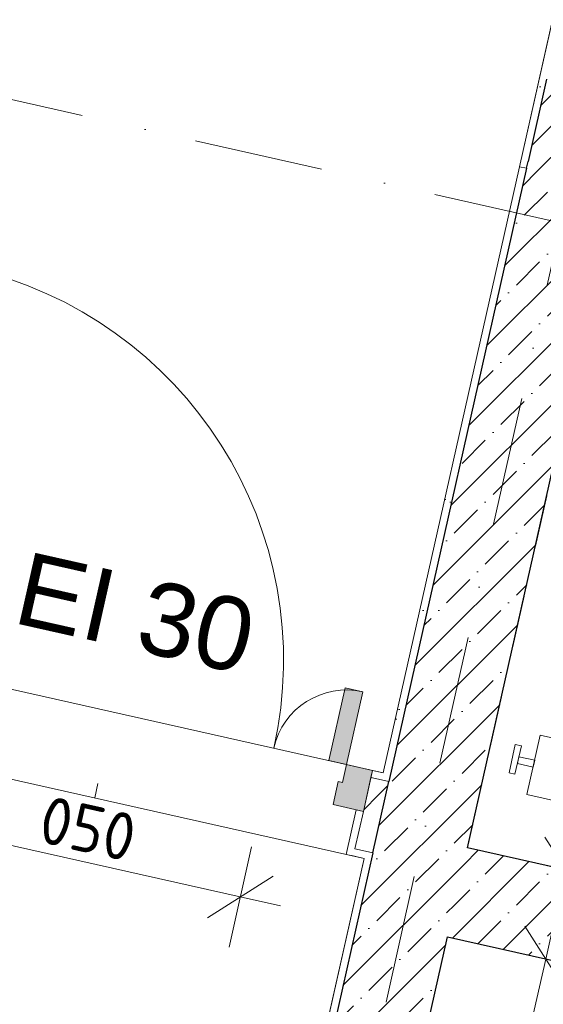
# Model space of a CAD drawing. Header units: millimetres. Extents: x -7213913 to -6930487, y 6129472 to 6353620.
# Tile 153 of 256: x -7194081 to -7192648, y 6177281 to 6179975. Entities that reach past the tile are written whole.
import ezdxf
from ezdxf.enums import TextEntityAlignment as Align

# ---------------------------------------------------------------- set-up
doc = ezdxf.new("R2010")
doc.units = ezdxf.units.MM
doc.header["$MEASUREMENT"] = 0
doc.linetypes.add('короткая штриховая', pattern=[282.222222, 141.111111, -141.111111])
doc.linetypes.add('Штрихпунктирная', pattern=[670.277762, 352.777767, -176.388884, 0, -141.111112])
for name, color, linetype in [('S - МОП.АР', 7, 'Continuous'), ('АР-Стены_внутренние_пилоны.АР', 7, 'Continuous'), ('АР-Чертеж-Оси_Осевые размеры.АР', 7, 'Continuous'), ('АР-Чертеж-Размеры.АР', 7, 'Continuous')]:
    doc.layers.add(name, color=color, linetype=linetype)
for name, color, linetype, lineweight in [('S - МОП.АР_Ном._пера__2', 8, 'Continuous', 15), ('АР-вертикальная связь - Лифт.АР_Ном._пера__120', 7, 'Continuous', 0), ('АР-Стены_внутренние_пилоны.АР_Ном._пера__1', 7, 'Continuous', 15), ('АР-Чертеж-Оси_Осевые размеры.АР_Ном._пера__120', 7, 'Continuous', 0), ('АР-Чертеж-Размеры.АР_Ном._пера__1', 7, 'Continuous', 0), ('Двери Archicad_Ном._пера__120', 7, 'Continuous', 0), ('Маркеры Дверей Archicad_Ном._пера__1', 7, 'Continuous', 0), ('Паспорта Зон Archicad_Ном._пера__1', 7, 'Continuous', 0)]:
    doc.layers.add(name, color=color, linetype=linetype, lineweight=lineweight)
doc.styles.add('РЎР“Р•РќР•Р\xa0Р\x98Р\xa0_РЎРўР\x98Р›Р¬_2', font='calibri.ttf')
doc.styles.add('РЎР“Р•РќР•Р\xa0Р\x98Р\xa0_РЎРўР\x98Р›Р¬_3', font='GOST_Common.ttf')
doc.styles.add('РЎР“Р•РќР•Р\xa0Р\x98Р\xa0_РЎРўР\x98Р›Р¬_5', font='GOTHIC.TTF')
doc.styles.add('РЎР“Р•РќР•Р\xa0Р\x98Р\xa0_РЎРўР\x98Р›Р¬_6', font='arial.ttf')
doc.dimstyles.new('СГЕНЕРИР_СТИЛЬ__3', dxfattribs={"dimtxt": 129.999995, "dimasz": 142.5, "dimexe": 0.18, "dimexo": 300000, "dimgap": 0, "dimtad": 1, "dimdec": 0, "dimzin": 0, "dimdsep": 46, "dimtxsty": 'РЎР“Р•РќР•Р\xa0Р\x98Р\xa0_РЎРўР\x98Р›Р¬_3', "dimblk": 'ARROWHEAD_6', "dimblk1": 'ARROWHEAD_6', "dimblk2": 'ARROWHEAD_6', "dimcen": 0.09, "dimclrd": 7, "dimclre": 7, "dimclrt": 7, "dimazin": 0, "dimtfac": 1, "dimtdec": 4, "dimtmove": 0, "dimatfit": 3, "dimfxl": 1, "dimtolj": 1, "dimtzin": 0, "dimarcsym": 0})
pattern_1 = [(45, (-6566190.34, 6562677.8), (-84.852814, 84.852814), []), (45, (-6566232.77, 6562720.22), (-84.852814, 84.852814), [90, -30, 0, -30])]
pattern_2 = [(45, (-6566190.34, 6563027.8), (-111.369318, 111.369318), [0, -105, 0, -157.5]), (110, (-6565840.34, 6563027.8), (148.001588, 53.868173), [0, -77, 0, -133])]
pattern_3 = [(45, (-6566190.34, 6562677.8), (-127.279217, 127.279217), [])]

# ---------------------------------------------------------------- blocks, each defined once
blk = doc.blocks.new('Коридор_5_61_1', base_point=(-7189342.6, 6194352.5))
at = {"layer": 'S - МОП.АР_Ном._пера__2', "color": 8, "linetype": 'Continuous', "lineweight": 15, "flags": 128}
blk.add_lwpolyline([(-7193429.3, 6183505.6), (-7194294.9, 6179651.6), (-7194294.9, 6179651.6), (-7194608.3, 6178256.4), (-7193086.2, 6177914.5), (-7192713.7, 6179573.2), (-7192238.1, 6181690.4)], dxfattribs=at)
at = {"layer": 'Паспорта Зон Archicad_Ном._пера__1', "color": 7, "lineweight": 0, "style": 'РЎР“Р•РќР•Р\xa0Р\x98Р\xa0_РЎРўР\x98Р›Р¬_3'}
blk.add_attdef('ROOM_NUMBER', text='', height=350, rotation=347.3417, dxfattribs=at).set_placement((-7191488.7, 6189132.6), align=Align.MIDDLE_CENTER)
at = {"layer": 'Паспорта Зон Archicad_Ном._пера__1', "color": 7, "lineweight": 0, "style": 'РЎР“Р•РќР•Р\xa0Р\x98Р\xa0_РЎРўР\x98Р›Р¬_2'}
blk.add_attdef('ROOM_AREA', text='', height=200, rotation=347.3417, dxfattribs=at).set_placement((-7191255.4, 6188550.7), align=Align.MIDDLE_RIGHT)
blk = doc.blocks.new('Коридор _6_62_1', base_point=(-7194100.6, 6175439.7))
at = {"layer": 'S - МОП.АР_Ном._пера__2', "color": 8, "linetype": 'Continuous', "lineweight": 15, "flags": 128}
blk.add_lwpolyline([(-7197544.7, 6165182), (-7194510.3, 6164500.5), (-7194115.8, 6166256.9), (-7195628.1, 6166596.6), (-7194701.2, 6170723.6), (-7193138.8, 6177680.3), (-7194660.9, 6178022.2)], close=True, dxfattribs=at)
at = {"layer": 'Паспорта Зон Archicad_Ном._пера__1', "color": 7, "lineweight": 0, "style": 'РЎР“Р•РќР•Р\xa0Р\x98Р\xa0_РЎРўР\x98Р›Р¬_3'}
blk.add_attdef('ROOM_NUMBER', text='', height=350, rotation=347.3417, dxfattribs=at).set_placement((-7194567.4, 6175393.1), align=Align.MIDDLE_CENTER)
at = {"layer": 'Паспорта Зон Archicad_Ном._пера__1', "color": 7, "lineweight": 0, "style": 'РЎР“Р•РќР•Р\xa0Р\x98Р\xa0_РЎРўР\x98Р›Р¬_2'}
blk.add_attdef('ROOM_AREA', text='', height=200, rotation=347.3417, dxfattribs=at).set_placement((-7194299.3, 6174808.5), align=Align.MIDDLE_RIGHT)
blk = doc.blocks.new('Стена_177_1', base_point=(-7193004.9, 6177614.6))
at = {"layer": 'АР-Стены_внутренние_пилоны.АР', "linetype": 'Continuous', "lineweight": 0, "true_color": 0x000000}
h = blk.add_hatch(dxfattribs=at)
h.set_pattern_fill('ЖЕЛЕЗОБЕТОН__PROJECT__0001', color=18, style=0, pattern_type=2)
h.set_pattern_definition(pattern_1)
h.paths.add_polyline_path([(-7192910.4, 6177465.2), (-7191066.3, 6177051.1), (-7191011.5, 6177295), (-7192855.6, 6177709.1)])
at = {"layer": 'АР-Стены_внутренние_пилоны.АР_Ном._пера__1', "color": 7, "linetype": 'Continuous', "lineweight": 30, "flags": 128}
for points in [[(-7191011.5, 6177295), (-7192855.6, 6177709.1)], [(-7192910.4, 6177465.2), (-7191066.3, 6177051.1)]]:
    blk.add_lwpolyline(points, dxfattribs=at)
blk = doc.blocks.new('Стена_178_1', base_point=(-7192544.8, 6179663.4))
at = {"layer": 'АР-Стены_внутренние_пилоны.АР', "linetype": 'Continuous', "lineweight": 0, "true_color": 0x000000}
h = blk.add_hatch(dxfattribs=at)
h.set_pattern_fill('ЖЕЛЕЗОБЕТОН__PROJECT__0001', color=18, style=0, pattern_type=2)
h.set_pattern_definition(pattern_1)
h.paths.add_polyline_path([(-7192639.4, 6179812.7), (-7192690.1, 6179587), (-7192396.9, 6179758.3)])
h = blk.add_hatch(dxfattribs=at)
h.set_pattern_fill('ЖЕЛЕЗОБЕТОН__PROJECT__0001', color=18, style=0, pattern_type=2)
h.set_pattern_definition(pattern_1)
h.paths.add_polyline_path([(-7192694.1, 6179568.8), (-7192450.2, 6179514), (-7192395.4, 6179757.9), (-7192396.9, 6179758.3), (-7192690.1, 6179587)])
at = {"layer": 'АР-Стены_внутренние_пилоны.АР_Ном._пера__1', "color": 7, "linetype": 'Continuous', "lineweight": 30}
for p in [(-7192639.4, 6179812.7), (-7192694.1, 6179568.8)]:
    blk.add_line(p, (-7192690.1, 6179587), dxfattribs=at)
blk = doc.blocks.new('Стена_181_1', base_point=(-7192124, 6181536.7))
at = {"layer": 'АР-Стены_внутренние_пилоны.АР', "linetype": 'Continuous', "lineweight": 0, "true_color": 0x000000}
h = blk.add_hatch(dxfattribs=at)
h.set_pattern_fill('ШТУКАТУРКА__ГИПС_01_0001', color=18, style=0, pattern_type=2)
h.set_pattern_definition(pattern_2)
h.paths.add_polyline_path([(-7192621.6, 6179983), (-7192713.7, 6179573.2), (-7192690.1, 6179587), (-7192602.1, 6179978.6)])
h = blk.add_hatch(dxfattribs=at)
h.set_pattern_fill('ШТУКАТУРКА__ГИПС_01_0001', color=18, style=0, pattern_type=2)
h.set_pattern_definition(pattern_2)
h.paths.add_polyline_path([(-7192690.1, 6179587), (-7192713.7, 6179573.2), (-7192694.1, 6179568.8)])
at = {"layer": 'АР-Стены_внутренние_пилоны.АР_Ном._пера__1', "color": 7, "linetype": 'Continuous', "lineweight": 30}
for p in [(-7192639.4, 6179812.7), (-7192694.1, 6179568.8)]:
    blk.add_line(p, (-7192690.1, 6179587), dxfattribs=at)
at = {"layer": 'АР-Стены_внутренние_пилоны.АР_Ном._пера__1', "color": 7, "linetype": 'Continuous', "lineweight": 0, "flags": 128}
for points in [[(-7192621.6, 6179983), (-7192713.7, 6179573.2)], [(-7192713.7, 6179573.2), (-7192694.1, 6179568.8)]]:
    blk.add_lwpolyline(points, dxfattribs=at)
blk = doc.blocks.new('Стена_270_1', base_point=(-7192544.8, 6179663.4))
at = {"layer": 'АР-Стены_внутренние_пилоны.АР', "linetype": 'Continuous', "lineweight": 0, "true_color": 0x000000}
h = blk.add_hatch(dxfattribs=at)
h.set_pattern_fill('ЖЕЛЕЗОБЕТОН__PROJECT__0001', color=18, style=0, pattern_type=2)
h.set_pattern_definition(pattern_1)
h.paths.add_polyline_path([(-7192694.1, 6179568.8), (-7193559.7, 6175715), (-7193315.8, 6175660.2), (-7192450.2, 6179514)])
h = blk.add_hatch(dxfattribs=at)
h.set_pattern_fill('ШТУКАТУРКА__ГИПС_01_0001', color=18, style=0, pattern_type=2)
h.set_pattern_definition(pattern_2)
h.paths.add_polyline_path([(-7193066.7, 6177910.1), (-7192694.1, 6179568.8), (-7192713.7, 6179573.2), (-7193086.2, 6177914.5)])
h = blk.add_hatch(dxfattribs=at)
h.set_pattern_fill('ШТУКАТУРКА__ГИПС_01_0001', color=18, style=0, pattern_type=2)
h.set_pattern_definition(pattern_2)
h.paths.add_polyline_path([(-7193071.1, 6177890.6), (-7193066.7, 6177910.1), (-7193086.2, 6177914.5), (-7193090.6, 6177895)])
h = blk.add_hatch(dxfattribs=at)
h.set_pattern_fill('ШТУКАТУРКА__ГИПС_01_0001', color=18, style=0, pattern_type=2)
h.set_pattern_definition(pattern_2)
h.paths.add_polyline_path([(-7193138.8, 6177680.3), (-7193634, 6175475.4), (-7193610.4, 6175489.1), (-7193119.3, 6177675.9)])
h = blk.add_hatch(dxfattribs=at)
h.set_pattern_fill('ШТУКАТУРКА__ГИПС_01_0001', color=18, style=0, pattern_type=2)
h.set_pattern_definition(pattern_2)
h.paths.add_polyline_path([(-7193119.3, 6177675.9), (-7193114.9, 6177695.5), (-7193134.4, 6177699.8), (-7193138.8, 6177680.3)])
at = {"layer": 'АР-Стены_внутренние_пилоны.АР_Ном._пера__1', "color": 7, "linetype": 'Continuous', "lineweight": 30}
for p, q in [((-7192694.1, 6179568.8), (-7193071.1, 6177890.6)), ((-7193114.9, 6177695.5), (-7193071.1, 6177890.6)), ((-7193114.9, 6177695.5), (-7193559.7, 6175715))]:
    blk.add_line(p, q, dxfattribs=at)
at = {"layer": 'АР-Стены_внутренние_пилоны.АР_Ном._пера__1', "color": 7, "linetype": 'Continuous', "lineweight": 15}
for p, q in [((-7193071.1, 6177890.6), (-7193090.6, 6177895)), ((-7193134.4, 6177699.8), (-7193114.9, 6177695.5))]:
    blk.add_line(p, q, dxfattribs=at)
at = {"layer": 'АР-Стены_внутренние_пилоны.АР_Ном._пера__1', "color": 7, "linetype": 'Continuous', "lineweight": 0, "flags": 128}
for points in [[(-7192713.7, 6179573.2), (-7193086.2, 6177914.5)], [(-7192713.7, 6179573.2), (-7192694.1, 6179568.8)], [(-7193138.8, 6177680.3), (-7193634, 6175475.4)]]:
    blk.add_lwpolyline(points, dxfattribs=at)
at = {"layer": 'АР-Стены_внутренние_пилоны.АР_Ном._пера__1', "color": 7, "linetype": 'Continuous', "lineweight": 30, "flags": 128}
for points in [[(-7192855.6, 6177709.1), (-7192450.2, 6179514)], [(-7193315.8, 6175660.2), (-7192910.4, 6177465.2)]]:
    blk.add_lwpolyline(points, dxfattribs=at)
blk = doc.blocks.new('Маркер ДВ 23[178]_1', base_point=(-7193822.8, 6178080))
at = {"layer": 'Маркеры Дверей Archicad_Ном._пера__1', "color": 7, "linetype": 'Continuous', "lineweight": 0}
blk.add_line((-7193866.7, 6177884.8), (-7193875.4, 6177845.8), dxfattribs=at)
at = {"layer": 'Маркеры Дверей Archicad_Ном._пера__1', "color": 7, "lineweight": 0, "insert": (-7194104.7, 6178323.5), "char_height": 200, "attachment_point": 7, "rotation": 347.3408, "style": 'РЎР“Р•РќР•Р\xa0Р\x98Р\xa0_РЎРўР\x98Р›Р¬_6'}
blk.add_mtext('\\A1;{\\pql;\\pt0;\\fArial|b0|i0|c204|p0;\\W1.000000;EI 30\\fArial|b0|i0|c204|p0;\\W1.000000;\\fArial|b0|i0|c204|p0;\\H0.666667x;\\W1.000000;\\fArial|b0|i0|c204|p0;\\H1.500000x;\\W1.000000;}', dxfattribs=at)
blk = doc.blocks.new('Полуторная Дверь 23[54]_1', base_point=(-6566190.3, 6562677.8))
at = {"layer": 'Двери Archicad_Ном._пера__120', "linetype": 'Continuous', "lineweight": 0, "true_color": 0xffffff}
for points in [[(-7194217.9, 6179296.1), (-7194239.8, 6179198.5), (-7194191, 6179187.6), (-7194169.1, 6179285.1)], [(-7194239.8, 6179198.5), (-7194437.1, 6178320.4), (-7194412.7, 6178314.9), (-7194215.4, 6179193.1)], [(-7194215.4, 6179193.1), (-7194412.7, 6178314.9), (-7194388.3, 6178309.5), (-7194191, 6179187.6)], [(-7194410.2, 6178211.9), (-7194388.3, 6178309.5), (-7194437.1, 6178320.4), (-7194459, 6178222.8)], [(-7194555.4, 6178126.6), (-7194472.5, 6178108), (-7194458.2, 6178171.4), (-7194469.9, 6178174.1), (-7194459, 6178222.8), (-7194530.2, 6178238.8)], [(-7193142, 6178136.1), (-7193190.8, 6178147.1), (-7193235.5, 6177948), (-7193186.7, 6177937.1)], [(-7193223.6, 6177827.5), (-7193140.7, 6177808.9), (-7193115.5, 6177921.1), (-7193186.7, 6177937.1), (-7193197.6, 6177888.3), (-7193209.4, 6177890.9)]]:
    blk.add_hatch(color=7, dxfattribs=at).paths.add_polyline_path(points)
at = {"layer": 'Двери Archicad_Ном._пера__120', "color": 7, "linetype": 'Continuous', "lineweight": 0}
for p, q in [((-7194217.9, 6179296.1), (-7194239.8, 6179198.5)), ((-7194169.1, 6179285.1), (-7194217.9, 6179296.1)), ((-7194191, 6179187.6), (-7194169.1, 6179285.1)), ((-7194215.4, 6179193.1), (-7194412.7, 6178314.9)), ((-7194239.8, 6179198.5), (-7194191, 6179187.6)), ((-7194437.1, 6178320.4), (-7194459, 6178222.8)), ((-7194388.3, 6178309.5), (-7194437.1, 6178320.4)), ((-7194410.2, 6178211.9), (-7194388.3, 6178309.5)), ((-7194555.4, 6178126.6), (-7194530.2, 6178238.8)), ((-7194534.6, 6178219.3), (-7194555.4, 6178126.6)), ((-7194534.6, 6178219.3), (-7194555.4, 6178126.6)), ((-7194530.2, 6178238.8), (-7194534.6, 6178219.3)), ((-7194530.2, 6178238.8), (-7194534.6, 6178219.3)), ((-7194530.2, 6178238.8), (-7194459, 6178222.8)), ((-7194459, 6178222.8), (-7194469.9, 6178174.1)), ((-7194459, 6178222.8), (-7194410.2, 6178211.9)), ((-7194458.2, 6178171.4), (-7194472.5, 6178108)), ((-7194469.9, 6178174.1), (-7194458.2, 6178171.4)), ((-7193235.5, 6177948), (-7193190.8, 6178147.1)), ((-7193190.8, 6178147.1), (-7193142, 6178136.1)), ((-7193142, 6178136.1), (-7193186.7, 6177937.1)), ((-7194535.9, 6178122.3), (-7194563.3, 6178000.3)), ((-7194472.5, 6178108), (-7194555.4, 6178126.6)), ((-7194582.8, 6178004.7), (-7194563.3, 6178000.3)), ((-7193186.7, 6177937.1), (-7193235.5, 6177948)), ((-7193197.6, 6177888.3), (-7193186.7, 6177937.1)), ((-7193186.7, 6177937.1), (-7193115.5, 6177921.1)), ((-7193115.5, 6177921.1), (-7193140.7, 6177808.9)), ((-7193115.5, 6177921.1), (-7193119.8, 6177901.6)), ((-7193115.5, 6177921.1), (-7193119.8, 6177901.6)), ((-7193119.8, 6177901.6), (-7193140.7, 6177808.9)), ((-7193119.8, 6177901.6), (-7193140.7, 6177808.9)), ((-7193223.6, 6177827.5), (-7193209.4, 6177890.9)), ((-7193209.4, 6177890.9), (-7193197.6, 6177888.3)), ((-7193140.7, 6177808.9), (-7193223.6, 6177827.5)), ((-7193160.2, 6177813.2), (-7193187.6, 6177691.3)), ((-7193168.1, 6177686.9), (-7193187.6, 6177691.3))]:
    blk.add_line(p, q, dxfattribs=at)
at = {"layer": 'Двери Archicad_Ном._пера__120', "color": 7, "linetype": 'Continuous', "lineweight": 0, "flags": 128}
for points in [[(-7194239.8, 6179198.5), (-7194437.1, 6178320.4), (-7194412.7, 6178314.9), (-7194215.4, 6179193.1)], [(-7194215.4, 6179193.1), (-7194412.7, 6178314.9), (-7194388.3, 6178309.5), (-7194191, 6179187.6)]]:
    blk.add_lwpolyline(points, close=True, dxfattribs=at)
at = {"layer": 'Двери Archicad_Ном._пера__120', "color": 7, "linetype": 'Continuous', "lineweight": 0}
for centre, radius, start, end in [((-7194459, 6178222.8), 1100, 347.3408, 77.3408), ((-7193186.7, 6177937.1), 204, 77.3408, 167.3408)]:
    blk.add_arc(centre, radius, start, end, dxfattribs=at)
at = {"layer": 'Маркеры Дверей Archicad_Ном._пера__1', "color": 7, "linetype": 'Continuous', "lineweight": 0}
blk.add_blockref('Маркер ДВ 23[178]_1', (-7193822.8, 6178080), dxfattribs=at)
blk = doc.blocks.new('Стена_406_1', base_point=(-7194849.2, 6178187.5))
at = {"layer": 'АР-Стены_внутренние_пилоны.АР', "linetype": 'Continuous', "lineweight": 0, "true_color": 0x000000}
h = blk.add_hatch(dxfattribs=at)
h.set_pattern_fill('ШТУКАТУРКА__ГИПС_01_0001', color=18, style=0, pattern_type=2)
h.set_pattern_definition(pattern_2)
h.paths.add_polyline_path([(-7193119.8, 6177901.6), (-7193090.6, 6177895), (-7193086.2, 6177914.5), (-7193115.5, 6177921.1)])
h = blk.add_hatch(dxfattribs=at)
h.set_pattern_fill('БЛОКИ_БЕТОННЫЕ_ЭФФЕКТИВН_78', color=18, style=0, pattern_type=2)
h.set_pattern_definition(pattern_3)
h.paths.add_polyline_path([(-7193163.7, 6177706.4), (-7193134.4, 6177699.8), (-7193090.6, 6177895), (-7193119.8, 6177901.6), (-7193140.7, 6177808.9)])
h = blk.add_hatch(dxfattribs=at)
h.set_pattern_fill('БЛОКИ_БЕТОННЫЕ_ЭФФЕКТИВН_78', color=18, style=0, pattern_type=2)
h.set_pattern_definition(pattern_3)
h.paths.add_polyline_path([(-7193114.9, 6177695.5), (-7193071.1, 6177890.6), (-7193090.6, 6177895), (-7193134.4, 6177699.8)])
h = blk.add_hatch(dxfattribs=at)
h.set_pattern_fill('ШТУКАТУРКА__ГИПС_01_0001', color=18, style=0, pattern_type=2)
h.set_pattern_definition(pattern_2)
h.paths.add_polyline_path([(-7193187.6, 6177691.3), (-7193168.1, 6177686.9), (-7193163.7, 6177706.4), (-7193140.7, 6177808.9), (-7193160.2, 6177813.2)])
h = blk.add_hatch(dxfattribs=at)
h.set_pattern_fill('ШТУКАТУРКА__ГИПС_01_0001', color=18, style=0, pattern_type=2)
h.set_pattern_definition(pattern_2)
h.paths.add_polyline_path([(-7193168.1, 6177686.9), (-7193138.8, 6177680.3), (-7193134.4, 6177699.8), (-7193163.7, 6177706.4)])
at = {"layer": 'АР-Стены_внутренние_пилоны.АР_Ном._пера__1', "color": 7, "linetype": 'Continuous', "lineweight": 0}
for p, q in [((-7193115.5, 6177921.1), (-7193119.8, 6177901.6)), ((-7193160.2, 6177813.2), (-7193187.6, 6177691.3)), ((-7193140.7, 6177808.9), (-7193160.2, 6177813.2)), ((-7193168.1, 6177686.9), (-7193187.6, 6177691.3))]:
    blk.add_line(p, q, dxfattribs=at)
at = {"layer": 'АР-Стены_внутренние_пилоны.АР_Ном._пера__1', "color": 7, "linetype": 'Continuous', "lineweight": 15}
for p, q in [((-7193119.8, 6177901.6), (-7193140.7, 6177808.9)), ((-7193090.6, 6177895), (-7193119.8, 6177901.6)), ((-7193071.1, 6177890.6), (-7193090.6, 6177895)), ((-7193163.7, 6177706.4), (-7193140.7, 6177808.9)), ((-7193163.7, 6177706.4), (-7193134.4, 6177699.8)), ((-7193134.4, 6177699.8), (-7193114.9, 6177695.5))]:
    blk.add_line(p, q, dxfattribs=at)
at = {"layer": 'АР-Стены_внутренние_пилоны.АР_Ном._пера__1', "color": 7, "linetype": 'Continuous', "lineweight": 30}
blk.add_line((-7193114.9, 6177695.5), (-7193071.1, 6177890.6), dxfattribs=at)
at = {"layer": 'АР-Стены_внутренние_пилоны.АР_Ном._пера__1', "color": 7, "linetype": 'Continuous', "lineweight": 0, "flags": 128}
for points in [[(-7193086.2, 6177914.5), (-7193115.5, 6177921.1)], [(-7193168.1, 6177686.9), (-7193138.8, 6177680.3)]]:
    blk.add_lwpolyline(points, dxfattribs=at)
at = {"layer": 'Двери Archicad_Ном._пера__120', "color": 7, "linetype": 'Continuous', "lineweight": 0}
blk.add_blockref('Полуторная Дверь 23[54]_1', (-6566190.3, 6562677.8), dxfattribs=at)
blk = doc.blocks.new('*D976', base_point=(-6566190.3, 6562677.8))
at = {"layer": 'АР-Чертеж-Размеры.АР_Ном._пера__1', "color": 7, "linetype": 'Continuous', "lineweight": 0, "transparency": 16777216}
for p, q in [((-7192181.8, 6179453.7), (-7192157.2, 6179563.5)), ((-7192125.1, 6179364.1), (-7192238.6, 6179543.3)), ((-7192044.6, 6179422.9), (-7192319, 6179484.6)), ((-7192587.2, 6177648.9), (-7192181.8, 6179453.7)), ((-7192643.9, 6177738.5), (-7192530.5, 6177559.3)), ((-7192450, 6177618.1), (-7192724.4, 6177679.7)), ((-7192611.9, 6177539.1), (-7192587.2, 6177648.9))]:
    blk.add_line(p, q, dxfattribs=at)
at = {"layer": 'АР-Чертеж-Размеры.АР_Ном._пера__1', "color": 7, "lineweight": 0, "transparency": 16777216, "insert": (-7192452.3, 6178368.2), "char_height": 130, "attachment_point": 7, "rotation": 77.3417, "style": 'РЎР“Р•РќР•Р\xa0Р\x98Р\xa0_РЎРўР\x98Р›Р¬_3'}
blk.add_mtext('\\A1;{\\pql;\\fGOST Common|b0|i0|c204|p0;\\W1.000000;1\xa0850}', dxfattribs=at)
blk = doc.blocks.new('ARROWHEAD_6')
at = {"color": 0, "linetype": 'Continuous', "lineweight": 0}
for p, q in [((-0.5, -0.5), (0.5, 0.5)), ((0, 0), (-1, 0))]:
    blk.add_line(p, q, dxfattribs=at)
blk = doc.blocks.new('*D977', base_point=(-6566190.3, 6562677.8))
at = {"layer": 'АР-Чертеж-Размеры.АР_Ном._пера__1', "color": 7, "linetype": 'Continuous', "lineweight": 0, "transparency": 16777216}
for p, q in [((-7192585.2, 6177315.3), (-7192698.7, 6177494.6)), ((-7192642, 6177404.9), (-7192617.3, 6177514.7)), ((-7192504.8, 6177374.1), (-7192779.2, 6177435.8)), ((-7193047.4, 6175599.9), (-7192642, 6177404.9)), ((-7193104.1, 6175689.5), (-7192990.6, 6175510.3)), ((-7192910.2, 6175569.1), (-7193184.6, 6175630.7)), ((-7193072, 6175490.1), (-7193047.4, 6175599.9))]:
    blk.add_line(p, q, dxfattribs=at)
at = {"layer": 'АР-Чертеж-Размеры.АР_Ном._пера__1', "color": 7, "lineweight": 0, "transparency": 16777216, "insert": (-7192912.5, 6176319.3), "char_height": 130, "attachment_point": 7, "rotation": 77.3417, "style": 'РЎР“Р•РќР•Р\xa0Р\x98Р\xa0_РЎРўР\x98Р›Р¬_3'}
blk.add_mtext('\\A1;{\\pql;\\fGOST Common|b0|i0|c204|p0;\\W1.000000;1\xa0850}', dxfattribs=at)
blk = doc.blocks.new('*D985', base_point=(-6566190.3, 6562677.8))
at = {"layer": 'АР-Чертеж-Размеры.АР_Ном._пера__1', "color": 7, "linetype": 'Continuous', "lineweight": 0, "transparency": 16777216}
for p, q in [((-7192232.2, 6181100.1), (-7192207.6, 6181209.8)), ((-7192175.5, 6181010.5), (-7192289, 6181189.7)), ((-7192095, 6181069.3), (-7192369.4, 6181130.9)), ((-7192462.3, 6180075.6), (-7192232.2, 6181100.1)), ((-7192519.1, 6180165.2), (-7192405.6, 6179986)), ((-7192325.1, 6180044.8), (-7192599.5, 6180106.4)), ((-7192487, 6179965.8), (-7192462.3, 6180075.6))]:
    blk.add_line(p, q, dxfattribs=at)
at = {"layer": 'АР-Чертеж-Размеры.АР_Ном._пера__1', "color": 7, "lineweight": 0, "transparency": 16777216, "insert": (-7192415, 6180404.7), "char_height": 130, "attachment_point": 7, "rotation": 77.3417, "style": 'РЎР“Р•РќР•Р\xa0Р\x98Р\xa0_РЎРўР\x98Р›Р¬_3'}
blk.add_mtext('\\A1;{\\pql;\\fGOST Common|b0|i0|c204|p0;\\W1.000000;1\xa0050}', dxfattribs=at)
blk = doc.blocks.new('*D1051', base_point=(-6566190.3, 6562677.8))
at = {"layer": 'АР-Чертеж-Размеры.АР_Ном._пера__1', "color": 7, "linetype": 'Continuous', "lineweight": 0, "transparency": 16777216}
for p, q in [((-7194532.7, 6177667.6), (-7194471, 6177942)), ((-7194412.2, 6177861.6), (-7194591.5, 6177748.1)), ((-7194611.6, 6177829.5), (-7194501.9, 6177804.8)), ((-7194501.9, 6177804.8), (-7193477.2, 6177574.7)), ((-7193508, 6177437.5), (-7193446.3, 6177711.9)), ((-7193566.8, 6177518), (-7193387.5, 6177631.4)), ((-7193477.2, 6177574.7), (-7193367.4, 6177550))]:
    blk.add_line(p, q, dxfattribs=at)
at = {"layer": 'АР-Чертеж-Размеры.АР_Ном._пера__1', "color": 7, "lineweight": 0, "transparency": 16777216, "insert": (-7194172.6, 6177757.5), "char_height": 130, "attachment_point": 7, "rotation": 347.3417, "style": 'РЎР“Р•РќР•Р\xa0Р\x98Р\xa0_РЎРўР\x98Р›Р¬_3'}
blk.add_mtext('\\A1;{\\pql;\\fGOST Common|b0|i0|c204|p0;\\W1.000000;1\xa0050}', dxfattribs=at)
blk = doc.blocks.new('Стандартный Маркер Сетки[182]_1', base_point=(-7208310.8, 6182948.1))
at = {"layer": 'АР-Чертеж-Оси_Осевые размеры.АР_Ном._пера__120', "color": 7, "linetype": 'Штрихпунктирная', "lineweight": 0}
blk.add_line((-7207335.2, 6182729), (-7183218.3, 6177312.4), dxfattribs=at)
at = {"layer": 'АР-Чертеж-Оси_Осевые размеры.АР_Ном._пера__120', "color": 7, "lineweight": 0, "style": 'РЎР“Р•РќР•Р\xa0Р\x98Р\xa0_РЎРўР\x98Р›Р¬_5'}
blk.add_attdef('AC_MarkerText_1', text='', height=350, rotation=347.3417, dxfattribs=at).set_placement((-7208728.8, 6183238.8), align=Align.TOP_CENTER)
blk = doc.blocks.new('Стандартный Маркер Сетки[207]_1', base_point=(-7208310.8, 6182948.1))
at = {"layer": 'АР-Чертеж-Оси_Осевые размеры.АР_Ном._пера__120', "color": 7, "linetype": 'Штрихпунктирная', "lineweight": 0}
blk.add_line((-7207335.2, 6182729), (-7183218.3, 6177312.4), dxfattribs=at)
at = {"layer": 'АР-Чертеж-Оси_Осевые размеры.АР_Ном._пера__120', "color": 7, "lineweight": 0, "style": 'РЎР“Р•РќР•Р\xa0Р\x98Р\xa0_РЎРўР\x98Р›Р¬_5'}
blk.add_attdef('AC_MarkerText_1', text='', height=350, rotation=347.3417, dxfattribs=at).set_placement((-7208728.8, 6183238.8), align=Align.TOP_CENTER)
blk = doc.blocks.new('Стандартный Маркер Сетки[229]_1', base_point=(-7187640.5, 6201499.3))
at = {"layer": 'АР-Чертеж-Оси_Осевые размеры.АР_Ном._пера__120', "color": 7, "linetype": 'Штрихпунктирная', "lineweight": 0}
blk.add_line((-7187859.7, 6200523.6), (-7202631.7, 6134751.7), dxfattribs=at)
at = {"layer": 'АР-Чертеж-Оси_Осевые размеры.АР_Ном._пера__120', "color": 7, "lineweight": 0, "style": 'РЎР“Р•РќР•Р\xa0Р\x98Р\xa0_РЎРўР\x98Р›Р¬_5'}
blk.add_attdef('AC_MarkerText_1', text='', height=350, rotation=347.3417, dxfattribs=at).set_placement((-7202890.5, 6133469.2), align=Align.TOP_CENTER)

msp = doc.modelspace()

# ---------------------------------------------------------------- linework, layer by layer
at = {"layer": 'S - МОП.АР', "color": 254, "linetype": 'Continuous', "lineweight": 0, "true_color": 0xdadada, "flags": 128}
msp.add_lwpolyline([(-7193429.3, 6183505.6), (-7194294.9, 6179651.6), (-7194294.9, 6179651.6), (-7194608.3, 6178256.4), (-7193086.2, 6177914.5), (-7192713.7, 6179573.2), (-7192238.1, 6181690.4)], dxfattribs=at)
msp.add_lwpolyline([(-7197544.7, 6165182), (-7194510.3, 6164500.5), (-7194115.8, 6166256.9), (-7195628.1, 6166596.6), (-7194701.2, 6170723.6), (-7193138.8, 6177680.3), (-7194660.9, 6178022.2)], close=True, dxfattribs=at)
at = {"layer": 'АР-вертикальная связь - Лифт.АР_Ном._пера__120', "color": 7, "linetype": 'короткая штриховая', "lineweight": 0}
for points in [[(-7190606.2, 6179099.8), (-7191011.6, 6177294.8), (-7192855.6, 6177709), (-7192450.2, 6179514)], [(-7191066.3, 6177051.1), (-7191471.7, 6175246), (-7193315.8, 6175660.2), (-7192910.4, 6177465.2)]]:
    msp.add_lwpolyline(points, close=True, dxfattribs=at)
at = {"layer": 'АР-вертикальная связь - Лифт.АР_Ном._пера__120', "color": 7, "linetype": 'Continuous', "lineweight": 0}
for points in [[(-7192656.7, 6178017.1), (-7191487.3, 6177754.5), (-7191523.7, 6177592.5), (-7192693.1, 6177855.1)], [(-7192708.5, 6177987.9), (-7192725, 6177991.6), (-7192742.3, 6177914.2), (-7192725.9, 6177910.5)], [(-7192672, 6177949), (-7192715.1, 6177958.6), (-7192719.3, 6177939.8), (-7192676.2, 6177930.1)]]:
    msp.add_lwpolyline(points, close=True, dxfattribs=at)

# ---------------------------------------------------------------- block references
at = {"layer": 'S - МОП.АР', "color": 7, "linetype": 'Continuous', "lineweight": 0}
for name, p in [('Коридор_5_61_1', (-7189342.6, 6194352.5)), ('Коридор _6_62_1', (-7194100.6, 6175439.7))]:
    msp.add_blockref(name, p, dxfattribs=at)
at = {"layer": 'АР-Стены_внутренние_пилоны.АР', "color": 7, "lineweight": 0}
for name, p in [('Стена_181_1', (-7192124, 6181536.7)), ('Стена_178_1', (-7192544.8, 6179663.4)), ('Стена_270_1', (-7192544.8, 6179663.4)), ('Стена_406_1', (-7194849.2, 6178187.5)), ('Стена_177_1', (-7193004.9, 6177614.6))]:
    msp.add_blockref(name, p, dxfattribs=at)
at = {"layer": 'АР-Чертеж-Оси_Осевые размеры.АР', "color": 8, "linetype": 'Continuous', "lineweight": 15}
for name, p in [('Стандартный Маркер Сетки[229]_1', (-7187640.5, 6201499.3)), ('Стандартный Маркер Сетки[182]_1', (-7208310.8, 6182948.1)), ('Стандартный Маркер Сетки[207]_1', (-7208310.8, 6182948.1))]:
    msp.add_blockref(name, p, dxfattribs=at)

# ---------------------------------------------------------------- dimensions: what is measured, and where the dimension line sits
at = {"layer": 'АР-Чертеж-Размеры.АР', "color": 7, "linetype": 'Continuous', "lineweight": 0}
for base, p1, p2, angle, picture, middle, turn in [((-7192232.2, 6181100.1), (-7192311.2, 6180041.7), (-7192081.1, 6181066.1), 77.3417, '*D985', (-7192429.6, 6180636.5), 77.3417), ((-7192181.8, 6179453.7), (-7191933.6, 6177502.1), (-7191659.9, 6179336.5), 77.3417, '*D976', (-7192466.9, 6178600), 77.3417), ((-7193477.2, 6177574.7), (-7194409.4, 6178216.6), (-7193385.7, 6177981.8), 347.3417, '*D1051', (-7193940.8, 6177772.1), 347.3417), ((-7192642, 6177404.9), (-7192393.7, 6175453.1), (-7191988.3, 6177258.1), 77.3417, '*D977', (-7192927, 6176551.1), 77.3417)]:
    dim = msp.add_linear_dim(base=base, p1=p1, p2=p2, angle=angle, dimstyle='СГЕНЕРИР_СТИЛЬ__3', dxfattribs=at)
    dim.commit()
    dim.dimension.update_dxf_attribs({"geometry": picture, "text_midpoint": middle, "dimtype": 160, "text_rotation": turn})

doc.saveas('drawing.dxf')
